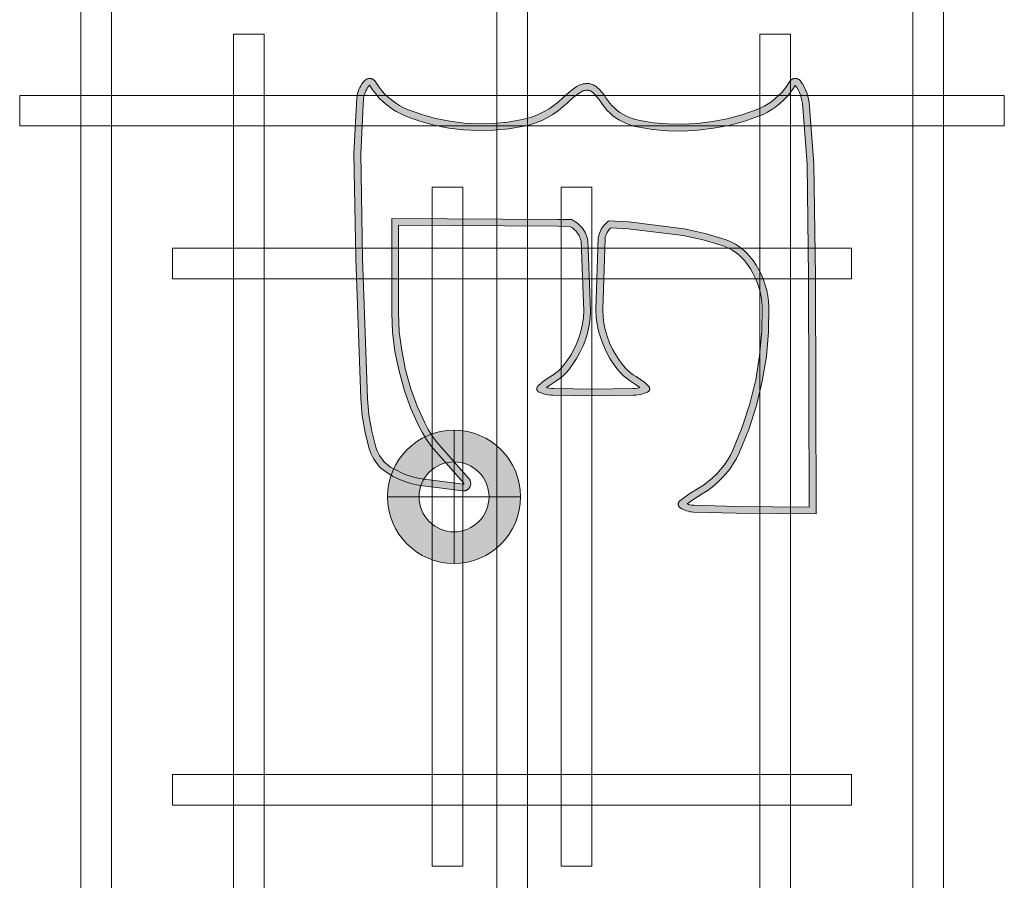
# Model space of a CAD drawing. Header units: millimetres. Extents: x -1097 to 62791, y -9731 to 18031.
# Tile 7 of 59: x 3229 to 3805, y -2807 to -2303. Entities that reach past the tile are written whole.
import ezdxf

# ---------------------------------------------------------------- set-up
doc = ezdxf.new("R2010")
doc.units = ezdxf.units.MM
doc.linetypes.add('DASHED', pattern=[19.05, 12.7, -6.35])
for name, color, linetype, lineweight in [('Ceiling', 14, 'Continuous', 9), ('E Celing Lighting', 5, 'DASHED', 5), ('Lighting (Ceiling)', 160, 'Continuous', 15)]:
    doc.layers.add(name, color=color, linetype=linetype, lineweight=lineweight)
doc.layers.add('RCP LAYOUT', color=9, linetype='Continuous', true_color=0x808080)

# ---------------------------------------------------------------- blocks, each defined once
blk = doc.blocks.new('kuaryfjeh')
at = {"ltscale": 0.25, "true_color": 0x808080}
h = blk.add_hatch(color=8, dxfattribs=at)
h.dxf.hatch_style = 1
h.paths.add_polyline_path([(102.28, -7.887), (102.282, -7.887), (102.285, -7.887), (102.289, -7.886), (102.291, -7.885), (102.294, -7.884), (102.295, -7.883), (102.296, -7.881), (102.297, -7.879), (102.297, -7.874), (102.19, -7.006), (102.167, -6.877), (102.136, -6.752), (102.097, -6.629), (102.049, -6.51), (101.993, -6.394), (101.929, -6.282), (101.899, -6.238), (101.867, -6.196), (101.832, -6.156), (101.795, -6.119), (101.755, -6.084), (101.713, -6.052), (101.669, -6.022), (101.624, -5.996), (101.576, -5.973), (101.528, -5.953), (101.478, -5.937), (101.126, -5.848), (100.769, -5.788), (100.406, -5.757), (97.301, -5.645), (94.991, -5.606), (93.775, -5.669), (93.74, -5.674), (93.705, -5.682), (93.669, -5.693), (93.635, -5.705), (93.602, -5.721), (93.569, -5.738), (93.538, -5.758), (93.509, -5.78), (93.481, -5.801), (93.485, -5.804), (93.58, -5.866), (93.675, -5.938), (93.764, -6.016), (93.847, -6.101), (93.925, -6.192), (93.995, -6.288), (94.059, -6.389), (94.115, -6.494), (94.163, -6.603), (94.275, -6.912), (94.363, -7.229), (94.428, -7.552), (94.468, -7.878), (94.484, -8.212), (94.476, -8.547), (94.444, -8.88), (94.387, -9.209), (94.354, -9.345), (94.311, -9.477), (94.258, -9.607), (94.197, -9.732), (94.126, -9.852), (94.048, -9.967), (93.961, -10.076), (93.871, -10.173), (93.748, -10.31), (93.642, -10.453), (93.632, -10.468), (93.624, -10.484), (93.616, -10.501), (93.609, -10.519), (93.604, -10.536), (93.599, -10.555), (93.596, -10.573), (93.594, -10.592), (93.594, -10.611), (93.594, -10.623), (93.596, -10.636), (93.598, -10.649), (93.601, -10.661), (93.605, -10.673), (93.61, -10.684), (93.615, -10.696), (93.622, -10.707), (93.629, -10.717), (93.637, -10.727), (93.682, -10.776), (93.732, -10.821), (93.784, -10.863), (93.844, -10.903), (93.91, -10.947), (93.977, -11), (94.041, -11.056), (94.1, -11.117), (94.155, -11.182), (94.206, -11.251), (94.252, -11.323), (94.293, -11.398), (94.329, -11.475), (94.36, -11.555), (94.385, -11.636), (94.404, -11.72), (94.458, -12.052), (94.488, -12.387), (94.494, -12.723), (94.476, -13.059), (94.434, -13.401), (94.369, -13.74), (94.28, -14.073), (94.168, -14.399), (94.125, -14.5), (94.076, -14.597), (94.021, -14.691), (93.96, -14.78), (93.892, -14.866), (93.819, -14.946), (93.741, -15.022), (93.658, -15.092), (93.571, -15.156), (93.485, -15.211), (93.532, -15.242), (93.586, -15.273), (93.642, -15.301), (93.7, -15.324), (93.76, -15.343), (93.821, -15.357), (93.881, -15.368), (95.223, -15.472), (97.71, -15.505), (102.805, -15.521), (102.79, -13.909), (102.766, -12.966), (102.764, -12.937), (102.76, -12.908), (102.754, -12.88), (102.746, -12.853), (102.736, -12.826), (102.734, -12.822), (102.643, -12.945), (102.514, -13.15), (102.443, -13.263), (102.362, -13.376), (102.273, -13.482), (102.177, -13.582), (102.074, -13.675), (101.966, -13.761), (101.851, -13.839), (101.732, -13.909), (101.608, -13.971), (101.093, -14.181), (100.563, -14.352), (100.023, -14.483), (99.478, -14.572), (98.929, -14.62), (98.377, -14.626), (98.256, -14.618), (98.136, -14.603), (98.017, -14.579), (97.899, -14.548), (97.785, -14.509), (97.673, -14.462), (97.564, -14.408), (97.459, -14.346), (97.359, -14.278), (97.263, -14.203), (97.201, -14.148), (97.144, -14.089), (97.09, -14.026), (97.041, -13.959), (96.996, -13.889), (96.957, -13.816), (96.922, -13.741), (96.892, -13.663), (96.756, -13.216), (96.654, -12.757), (96.503, -11.532), (96.478, -11.085), (96.545, -11.014), (96.573, -10.988), (96.602, -10.964), (96.634, -10.942), (96.666, -10.922), (96.7, -10.904), (96.735, -10.889), (96.771, -10.876), (96.808, -10.866), (96.853, -10.857), (98.447, -10.806), (98.605, -10.812), (98.762, -10.832), (98.916, -10.865), (99.075, -10.912), (99.23, -10.97), (99.38, -11.038), (99.518, -11.114), (99.651, -11.2), (99.777, -11.295), (99.841, -11.351), (99.901, -11.412), (99.956, -11.477), (100.007, -11.546), (100.049, -11.613), (100.108, -11.705), (100.163, -11.778), (100.168, -11.758), (100.177, -11.714), (100.182, -11.67), (100.185, -11.624), (100.198, -10.745), (100.185, -9.866), (100.182, -9.82), (100.177, -9.776), (100.168, -9.733), (100.163, -9.713), (100.108, -9.785), (100.049, -9.877), (100.007, -9.944), (99.957, -10.013), (99.902, -10.078), (99.843, -10.138), (99.78, -10.195), (99.656, -10.29), (99.525, -10.376), (99.389, -10.451), (99.241, -10.52), (99.09, -10.578), (98.933, -10.625), (98.782, -10.658), (98.628, -10.678), (98.473, -10.685), (96.902, -10.624), (96.851, -10.611), (96.811, -10.598), (96.772, -10.582), (96.734, -10.564), (96.697, -10.543), (96.662, -10.52), (96.628, -10.494), (96.597, -10.467), (96.567, -10.437), (96.539, -10.405), (96.513, -10.372), (96.49, -10.337), (96.452, -10.271), (96.448, -9.956), (96.427, -6.292), (98.517, -6.292), (98.941, -6.31), (99.365, -6.363), (99.804, -6.453), (100.236, -6.574), (100.63, -6.716), (101.014, -6.887), (101.168, -6.969), (101.315, -7.063), (101.456, -7.166), (101.587, -7.277), (102.267, -7.881), (102.27, -7.883), (102.273, -7.885), (102.276, -7.886), (102.278, -7.886)], flags=16)
h.paths.add_polyline_path([(93.373, -15.108), (93.366, -15.116), (93.36, -15.123), (93.355, -15.131), (93.35, -15.139), (93.345, -15.148), (93.342, -15.157), (93.338, -15.166), (93.336, -15.175), (93.334, -15.185), (93.332, -15.194), (93.332, -15.204), (93.331, -15.213), (93.332, -15.223), (93.333, -15.233), (93.335, -15.242), (93.337, -15.251), (93.34, -15.261), (93.344, -15.27), (93.348, -15.278), (93.353, -15.287), (93.358, -15.295), (93.364, -15.302), (93.37, -15.31), (93.377, -15.317), (93.384, -15.323), (93.392, -15.329), (93.452, -15.37), (93.516, -15.406), (93.582, -15.438), (93.65, -15.465), (93.72, -15.487), (93.791, -15.505), (93.863, -15.517), (95.216, -15.622), (97.709, -15.655), (102.956, -15.671), (102.94, -13.907), (102.916, -12.959), (102.913, -12.92), (102.908, -12.882), (102.899, -12.844), (102.889, -12.807), (102.876, -12.77), (102.86, -12.735), (102.842, -12.7), (102.822, -12.667), (102.818, -12.662), (102.814, -12.657), (102.81, -12.652), (102.805, -12.648), (102.8, -12.644), (102.795, -12.64), (102.789, -12.637), (102.784, -12.634), (102.778, -12.631), (102.772, -12.629), (102.765, -12.627), (102.759, -12.626), (102.753, -12.625), (102.746, -12.624), (102.74, -12.624), (102.733, -12.625), (102.727, -12.625), (102.721, -12.627), (102.715, -12.628), (102.708, -12.63), (102.703, -12.633), (102.697, -12.636), (102.691, -12.639), (102.686, -12.643), (102.681, -12.647), (102.676, -12.651), (102.671, -12.655), (102.667, -12.66), (102.519, -12.86), (102.387, -13.071), (102.319, -13.18), (102.243, -13.284), (102.161, -13.382), (102.072, -13.475), (101.977, -13.561), (101.877, -13.64), (101.771, -13.712), (101.661, -13.777), (101.546, -13.834), (101.041, -14.04), (100.523, -14.208), (99.993, -14.336), (99.46, -14.423), (98.921, -14.47), (98.381, -14.476), (98.27, -14.469), (98.16, -14.455), (98.051, -14.433), (97.943, -14.404), (97.838, -14.368), (97.735, -14.326), (97.636, -14.276), (97.539, -14.219), (97.447, -14.157), (97.359, -14.088), (97.305, -14.04), (97.255, -13.988), (97.208, -13.932), (97.165, -13.874), (97.126, -13.813), (97.091, -13.749), (97.06, -13.683), (97.034, -13.615), (96.901, -13.178), (96.802, -12.732), (96.652, -11.518), (96.631, -11.141), (96.65, -11.12), (96.671, -11.101), (96.693, -11.084), (96.716, -11.067), (96.74, -11.053), (96.765, -11.04), (96.79, -11.029), (96.817, -11.019), (96.844, -11.012), (96.871, -11.006), (98.446, -10.956), (98.592, -10.962), (98.737, -10.98), (98.879, -11.011), (99.028, -11.054), (99.172, -11.108), (99.313, -11.173), (99.442, -11.243), (99.565, -11.323), (99.682, -11.411), (99.738, -11.46), (99.79, -11.513), (99.839, -11.57), (99.883, -11.63), (99.922, -11.693), (99.985, -11.791), (100.055, -11.883), (100.133, -11.969), (100.137, -11.973), (100.141, -11.976), (100.145, -11.979), (100.15, -11.982), (100.154, -11.985), (100.159, -11.987), (100.164, -11.989), (100.169, -11.99), (100.175, -11.991), (100.18, -11.992), (100.185, -11.993), (100.191, -11.993), (100.196, -11.993), (100.201, -11.992), (100.207, -11.991), (100.212, -11.99), (100.217, -11.988), (100.222, -11.986), (100.227, -11.984), (100.231, -11.981), (100.236, -11.978), (100.24, -11.975), (100.244, -11.971), (100.248, -11.967), (100.251, -11.963), (100.255, -11.959), (100.258, -11.955), (100.26, -11.95), (100.263, -11.945), (100.283, -11.895), (100.301, -11.844), (100.314, -11.791), (100.325, -11.738), (100.332, -11.684), (100.335, -11.63), (100.348, -10.745), (100.335, -9.86), (100.332, -9.806), (100.325, -9.752), (100.314, -9.699), (100.301, -9.647), (100.283, -9.595), (100.263, -9.545), (100.26, -9.54), (100.258, -9.536), (100.255, -9.531), (100.251, -9.527), (100.248, -9.523), (100.244, -9.519), (100.24, -9.515), (100.236, -9.512), (100.231, -9.509), (100.227, -9.507), (100.222, -9.504), (100.217, -9.502), (100.212, -9.501), (100.207, -9.499), (100.201, -9.498), (100.196, -9.498), (100.191, -9.498), (100.185, -9.498), (100.18, -9.498), (100.175, -9.499), (100.169, -9.5), (100.164, -9.502), (100.159, -9.503), (100.154, -9.506), (100.15, -9.508), (100.145, -9.511), (100.141, -9.514), (100.137, -9.518), (100.133, -9.521), (100.055, -9.607), (99.985, -9.699), (99.922, -9.797), (99.883, -9.86), (99.839, -9.92), (99.791, -9.977), (99.739, -10.03), (99.684, -10.079), (99.569, -10.168), (99.448, -10.247), (99.321, -10.318), (99.183, -10.382), (99.041, -10.436), (98.896, -10.48), (98.756, -10.51), (98.615, -10.528), (98.473, -10.534), (96.923, -10.475), (96.892, -10.467), (96.862, -10.457), (96.832, -10.445), (96.803, -10.431), (96.775, -10.415), (96.749, -10.397), (96.723, -10.378), (96.699, -10.357), (96.676, -10.334), (96.655, -10.31), (96.635, -10.285), (96.617, -10.258), (96.601, -10.23), (96.598, -9.955), (96.578, -6.442), (98.514, -6.442), (98.929, -6.459), (99.341, -6.511), (99.769, -6.599), (100.19, -6.717), (100.574, -6.855), (100.947, -7.022), (101.092, -7.099), (101.231, -7.187), (101.363, -7.284), (101.489, -7.391), (102.171, -7.995), (102.18, -8.003), (102.189, -8.009), (102.199, -8.015), (102.21, -8.021), (102.221, -8.025), (102.232, -8.029), (102.243, -8.032), (102.255, -8.035), (102.266, -8.036), (102.278, -8.037), (102.29, -8.037), (102.301, -8.036), (102.313, -8.035), (102.324, -8.032), (102.336, -8.029), (102.347, -8.025), (102.358, -8.02), (102.367, -8.015), (102.376, -8.01), (102.385, -8.003), (102.394, -7.996), (102.401, -7.989), (102.409, -7.981), (102.416, -7.973), (102.422, -7.964), (102.427, -7.954), (102.432, -7.945), (102.437, -7.935), (102.44, -7.924), (102.443, -7.914), (102.445, -7.903), (102.447, -7.892), (102.447, -7.881), (102.447, -7.871), (102.446, -7.86), (102.338, -6.983), (102.314, -6.846), (102.281, -6.711), (102.238, -6.578), (102.186, -6.449), (102.126, -6.324), (102.056, -6.203), (102.022, -6.151), (101.983, -6.101), (101.942, -6.053), (101.898, -6.009), (101.85, -5.968), (101.8, -5.93), (101.748, -5.895), (101.694, -5.864), (101.638, -5.836), (101.58, -5.813), (101.52, -5.793), (101.157, -5.701), (100.788, -5.639), (100.415, -5.607), (97.305, -5.495), (94.988, -5.456), (93.76, -5.52), (93.713, -5.527), (93.667, -5.537), (93.622, -5.55), (93.578, -5.567), (93.535, -5.586), (93.493, -5.609), (93.453, -5.634), (93.415, -5.663), (93.379, -5.694), (93.372, -5.7), (93.366, -5.708), (93.36, -5.715), (93.354, -5.724), (93.349, -5.732), (93.345, -5.741), (93.341, -5.75), (93.338, -5.759), (93.336, -5.769), (93.334, -5.778), (93.332, -5.788), (93.332, -5.798), (93.332, -5.808), (93.332, -5.818), (93.334, -5.827), (93.336, -5.837), (93.338, -5.846), (93.341, -5.856), (93.345, -5.865), (93.35, -5.873), (93.355, -5.882), (93.36, -5.89), (93.366, -5.898), (93.373, -5.905), (93.38, -5.912), (93.387, -5.918), (93.395, -5.924), (93.403, -5.929), (93.494, -5.988), (93.58, -6.054), (93.661, -6.125), (93.737, -6.202), (93.807, -6.285), (93.871, -6.372), (93.929, -6.464), (93.98, -6.56), (94.024, -6.659), (94.132, -6.958), (94.217, -7.264), (94.279, -7.576), (94.318, -7.891), (94.334, -8.214), (94.327, -8.538), (94.295, -8.86), (94.241, -9.178), (94.21, -9.303), (94.17, -9.426), (94.121, -9.545), (94.064, -9.661), (94, -9.772), (93.927, -9.878), (93.847, -9.978), (93.76, -10.072), (93.632, -10.214), (93.518, -10.368), (93.503, -10.392), (93.489, -10.417), (93.477, -10.443), (93.467, -10.47), (93.459, -10.498), (93.452, -10.525), (93.448, -10.554), (93.445, -10.582), (93.444, -10.611), (93.445, -10.634), (93.447, -10.657), (93.451, -10.68), (93.457, -10.703), (93.464, -10.725), (93.473, -10.747), (93.484, -10.767), (93.495, -10.787), (93.509, -10.807), (93.523, -10.825), (93.576, -10.882), (93.634, -10.935), (93.695, -10.984), (93.76, -11.027), (93.822, -11.069), (93.881, -11.115), (93.937, -11.165), (93.989, -11.219), (94.038, -11.276), (94.083, -11.336), (94.123, -11.399), (94.159, -11.465), (94.191, -11.533), (94.218, -11.604), (94.24, -11.676), (94.257, -11.749), (94.309, -12.07), (94.338, -12.395), (94.344, -12.72), (94.327, -13.046), (94.286, -13.378), (94.222, -13.706), (94.136, -14.029), (94.027, -14.346), (93.989, -14.437), (93.945, -14.525), (93.894, -14.61), (93.839, -14.692), (93.778, -14.769), (93.712, -14.842), (93.641, -14.911), (93.565, -14.974), (93.486, -15.032), (93.395, -15.09), (93.387, -15.096), (93.38, -15.102)])
at = {"layer": 'E Celing Lighting', "color": 8, "true_color": 0x808080}
for points in [[(93.373, -15.108), (93.366, -15.116), (93.36, -15.123), (93.355, -15.131), (93.35, -15.139), (93.345, -15.148), (93.342, -15.157), (93.338, -15.166), (93.336, -15.175), (93.334, -15.185), (93.332, -15.194), (93.332, -15.204), (93.331, -15.213), (93.332, -15.223), (93.333, -15.233), (93.335, -15.242), (93.337, -15.251), (93.34, -15.261), (93.344, -15.27), (93.348, -15.278), (93.353, -15.287), (93.358, -15.295), (93.364, -15.302), (93.37, -15.31), (93.377, -15.317), (93.384, -15.323), (93.392, -15.329), (93.452, -15.37), (93.516, -15.406), (93.582, -15.438), (93.65, -15.465), (93.72, -15.487), (93.791, -15.505), (93.863, -15.517), (95.216, -15.622), (97.709, -15.655), (102.956, -15.671), (102.94, -13.907), (102.916, -12.959), (102.913, -12.92), (102.908, -12.882), (102.899, -12.844), (102.889, -12.807), (102.876, -12.77), (102.86, -12.735), (102.842, -12.7), (102.822, -12.667), (102.818, -12.662), (102.814, -12.657), (102.81, -12.652), (102.805, -12.648), (102.8, -12.644), (102.795, -12.64), (102.789, -12.637), (102.784, -12.634), (102.778, -12.631), (102.772, -12.629), (102.765, -12.627), (102.759, -12.626), (102.753, -12.625), (102.746, -12.624), (102.74, -12.624), (102.733, -12.625), (102.727, -12.625), (102.721, -12.627), (102.715, -12.628), (102.708, -12.63), (102.703, -12.633), (102.697, -12.636), (102.691, -12.639), (102.686, -12.643), (102.681, -12.647), (102.676, -12.651), (102.671, -12.655), (102.667, -12.66), (102.519, -12.86), (102.387, -13.071), (102.319, -13.18), (102.243, -13.284), (102.161, -13.382), (102.072, -13.475), (101.977, -13.561), (101.877, -13.64), (101.771, -13.712), (101.661, -13.777), (101.546, -13.834), (101.041, -14.04), (100.523, -14.208), (99.993, -14.336), (99.46, -14.423), (98.921, -14.47), (98.381, -14.476), (98.27, -14.469), (98.16, -14.455), (98.051, -14.433), (97.943, -14.404), (97.838, -14.368), (97.735, -14.326), (97.636, -14.276), (97.539, -14.219), (97.447, -14.157), (97.359, -14.088), (97.305, -14.04), (97.255, -13.988), (97.208, -13.932), (97.165, -13.874), (97.126, -13.813), (97.091, -13.749), (97.06, -13.683), (97.034, -13.615), (96.901, -13.178), (96.802, -12.732), (96.652, -11.518), (96.631, -11.141), (96.65, -11.12), (96.671, -11.101), (96.693, -11.084), (96.716, -11.067), (96.74, -11.053), (96.765, -11.04), (96.79, -11.029), (96.817, -11.019), (96.844, -11.012), (96.871, -11.006), (98.446, -10.956), (98.592, -10.962), (98.737, -10.98), (98.879, -11.011), (99.028, -11.054), (99.172, -11.108), (99.313, -11.173), (99.442, -11.243), (99.565, -11.323), (99.682, -11.411), (99.738, -11.46), (99.79, -11.513), (99.839, -11.57), (99.883, -11.63), (99.922, -11.693), (99.985, -11.791), (100.055, -11.883), (100.133, -11.969), (100.137, -11.973), (100.141, -11.976), (100.145, -11.979), (100.15, -11.982), (100.154, -11.985), (100.159, -11.987), (100.164, -11.989), (100.169, -11.99), (100.175, -11.991), (100.18, -11.992), (100.185, -11.993), (100.191, -11.993), (100.196, -11.993), (100.201, -11.992), (100.207, -11.991), (100.212, -11.99), (100.217, -11.988), (100.222, -11.986), (100.227, -11.984), (100.231, -11.981), (100.236, -11.978), (100.24, -11.975), (100.244, -11.971), (100.248, -11.967), (100.251, -11.963), (100.255, -11.959), (100.258, -11.955), (100.26, -11.95), (100.263, -11.945), (100.283, -11.895), (100.301, -11.844), (100.314, -11.791), (100.325, -11.738), (100.332, -11.684), (100.335, -11.63), (100.348, -10.745), (100.335, -9.86), (100.332, -9.806), (100.325, -9.752), (100.314, -9.699), (100.301, -9.647), (100.283, -9.595), (100.263, -9.545), (100.26, -9.54), (100.258, -9.536), (100.255, -9.531), (100.251, -9.527), (100.248, -9.523), (100.244, -9.519), (100.24, -9.515), (100.236, -9.512), (100.231, -9.509), (100.227, -9.507), (100.222, -9.504), (100.217, -9.502), (100.212, -9.501), (100.207, -9.499), (100.201, -9.498), (100.196, -9.498), (100.191, -9.498), (100.185, -9.498), (100.18, -9.498), (100.175, -9.499), (100.169, -9.5), (100.164, -9.502), (100.159, -9.503), (100.154, -9.506), (100.15, -9.508), (100.145, -9.511), (100.141, -9.514), (100.137, -9.518), (100.133, -9.521), (100.055, -9.607), (99.985, -9.699), (99.922, -9.797), (99.883, -9.86), (99.839, -9.92), (99.791, -9.977), (99.739, -10.03), (99.684, -10.079), (99.569, -10.168), (99.448, -10.247), (99.321, -10.318), (99.183, -10.382), (99.041, -10.436), (98.896, -10.48), (98.756, -10.51), (98.615, -10.528), (98.473, -10.534), (96.923, -10.475), (96.892, -10.467), (96.862, -10.457), (96.832, -10.445), (96.803, -10.431), (96.775, -10.415), (96.749, -10.397), (96.723, -10.378), (96.699, -10.357), (96.676, -10.334), (96.655, -10.31), (96.635, -10.285), (96.617, -10.258), (96.601, -10.23), (96.598, -9.955), (96.578, -6.442), (98.514, -6.442), (98.929, -6.459), (99.341, -6.511), (99.769, -6.599), (100.19, -6.717), (100.574, -6.855), (100.947, -7.022), (101.092, -7.099), (101.231, -7.187), (101.363, -7.284), (101.489, -7.391), (102.171, -7.995), (102.18, -8.003), (102.189, -8.009), (102.199, -8.015), (102.21, -8.021), (102.221, -8.025), (102.232, -8.029), (102.243, -8.032), (102.255, -8.035), (102.266, -8.036), (102.278, -8.037), (102.29, -8.037), (102.301, -8.036), (102.313, -8.035), (102.324, -8.032), (102.336, -8.029), (102.347, -8.025), (102.358, -8.02), (102.367, -8.015), (102.376, -8.01), (102.385, -8.003), (102.394, -7.996), (102.401, -7.989), (102.409, -7.981), (102.416, -7.973), (102.422, -7.964), (102.427, -7.954), (102.432, -7.945), (102.437, -7.935), (102.44, -7.924), (102.443, -7.914), (102.445, -7.903), (102.447, -7.892), (102.447, -7.881), (102.447, -7.871), (102.446, -7.86), (102.338, -6.983), (102.314, -6.846), (102.281, -6.711), (102.238, -6.578), (102.186, -6.449), (102.126, -6.324), (102.056, -6.203), (102.022, -6.151), (101.983, -6.101), (101.942, -6.053), (101.898, -6.009), (101.85, -5.968), (101.8, -5.93), (101.748, -5.895), (101.694, -5.864), (101.638, -5.836), (101.58, -5.813), (101.52, -5.793), (101.157, -5.701), (100.788, -5.639), (100.415, -5.607), (97.305, -5.495), (94.988, -5.456), (93.76, -5.52), (93.713, -5.527), (93.667, -5.537), (93.622, -5.55), (93.578, -5.567), (93.535, -5.586), (93.493, -5.609), (93.453, -5.634), (93.415, -5.663), (93.379, -5.694), (93.372, -5.7), (93.366, -5.708), (93.36, -5.715), (93.354, -5.724), (93.349, -5.732), (93.345, -5.741), (93.341, -5.75), (93.338, -5.759), (93.336, -5.769), (93.334, -5.778), (93.332, -5.788), (93.332, -5.798), (93.332, -5.808), (93.332, -5.818), (93.334, -5.827), (93.336, -5.837), (93.338, -5.846), (93.341, -5.856), (93.345, -5.865), (93.35, -5.873), (93.355, -5.882), (93.36, -5.89), (93.366, -5.898), (93.373, -5.905), (93.38, -5.912), (93.387, -5.918), (93.395, -5.924), (93.403, -5.929), (93.494, -5.988), (93.58, -6.054), (93.661, -6.125), (93.737, -6.202), (93.807, -6.285), (93.871, -6.372), (93.929, -6.464), (93.98, -6.56), (94.024, -6.659), (94.132, -6.958), (94.217, -7.264), (94.279, -7.576), (94.318, -7.891), (94.334, -8.214), (94.327, -8.538), (94.295, -8.86), (94.241, -9.178), (94.21, -9.303), (94.17, -9.426), (94.121, -9.545), (94.064, -9.661), (94, -9.772), (93.927, -9.878), (93.847, -9.978), (93.76, -10.072), (93.632, -10.214), (93.518, -10.368), (93.503, -10.392), (93.489, -10.417), (93.477, -10.443), (93.467, -10.47), (93.459, -10.498), (93.452, -10.525), (93.448, -10.554), (93.445, -10.582), (93.444, -10.611), (93.445, -10.634), (93.447, -10.657), (93.451, -10.68), (93.457, -10.703), (93.464, -10.725), (93.473, -10.747), (93.484, -10.767), (93.495, -10.787), (93.509, -10.807), (93.523, -10.825), (93.576, -10.882), (93.634, -10.935), (93.695, -10.984), (93.76, -11.027), (93.822, -11.069), (93.881, -11.115), (93.937, -11.165), (93.989, -11.219), (94.038, -11.276), (94.083, -11.336), (94.123, -11.399), (94.159, -11.465), (94.191, -11.533), (94.218, -11.604), (94.24, -11.676), (94.257, -11.749), (94.309, -12.07), (94.338, -12.395), (94.344, -12.72), (94.327, -13.046), (94.286, -13.378), (94.222, -13.706), (94.136, -14.029), (94.027, -14.346), (93.989, -14.437), (93.945, -14.525), (93.894, -14.61), (93.839, -14.692), (93.778, -14.769), (93.712, -14.842), (93.641, -14.911), (93.565, -14.974), (93.486, -15.032), (93.395, -15.09), (93.387, -15.096), (93.38, -15.102)], [(102.28, -7.887), (102.282, -7.887), (102.285, -7.887), (102.289, -7.886), (102.291, -7.885), (102.294, -7.884), (102.295, -7.883), (102.296, -7.881), (102.297, -7.879), (102.297, -7.874), (102.19, -7.006), (102.167, -6.877), (102.136, -6.752), (102.097, -6.629), (102.049, -6.51), (101.993, -6.394), (101.929, -6.282), (101.899, -6.238), (101.867, -6.196), (101.832, -6.156), (101.795, -6.119), (101.755, -6.084), (101.713, -6.052), (101.669, -6.022), (101.624, -5.996), (101.576, -5.973), (101.528, -5.953), (101.478, -5.937), (101.126, -5.848), (100.769, -5.788), (100.406, -5.757), (97.301, -5.645), (94.991, -5.606), (93.775, -5.669), (93.74, -5.674), (93.705, -5.682), (93.669, -5.693), (93.635, -5.705), (93.602, -5.721), (93.569, -5.738), (93.538, -5.758), (93.509, -5.78), (93.481, -5.801), (93.485, -5.804), (93.58, -5.866), (93.675, -5.938), (93.764, -6.016), (93.847, -6.101), (93.925, -6.192), (93.995, -6.288), (94.059, -6.389), (94.115, -6.494), (94.163, -6.603), (94.275, -6.912), (94.363, -7.229), (94.428, -7.552), (94.468, -7.878), (94.484, -8.212), (94.476, -8.547), (94.444, -8.88), (94.387, -9.209), (94.354, -9.345), (94.311, -9.477), (94.258, -9.607), (94.197, -9.732), (94.126, -9.852), (94.048, -9.967), (93.961, -10.076), (93.871, -10.173), (93.748, -10.31), (93.642, -10.453), (93.632, -10.468), (93.624, -10.484), (93.616, -10.501), (93.609, -10.519), (93.604, -10.536), (93.599, -10.555), (93.596, -10.573), (93.594, -10.592), (93.594, -10.611), (93.594, -10.623), (93.596, -10.636), (93.598, -10.649), (93.601, -10.661), (93.605, -10.673), (93.61, -10.684), (93.615, -10.696), (93.622, -10.707), (93.629, -10.717), (93.637, -10.727), (93.682, -10.776), (93.732, -10.821), (93.784, -10.863), (93.844, -10.903), (93.91, -10.947), (93.977, -11), (94.041, -11.056), (94.1, -11.117), (94.155, -11.182), (94.206, -11.251), (94.252, -11.323), (94.293, -11.398), (94.329, -11.475), (94.36, -11.555), (94.385, -11.636), (94.404, -11.72), (94.458, -12.052), (94.488, -12.387), (94.494, -12.723), (94.476, -13.059), (94.434, -13.401), (94.369, -13.74), (94.28, -14.073), (94.168, -14.399), (94.125, -14.5), (94.076, -14.597), (94.021, -14.691), (93.96, -14.78), (93.892, -14.866), (93.819, -14.946), (93.741, -15.022), (93.658, -15.092), (93.571, -15.156), (93.485, -15.211), (93.532, -15.242), (93.586, -15.273), (93.642, -15.301), (93.7, -15.324), (93.76, -15.343), (93.821, -15.357), (93.881, -15.368), (95.223, -15.472), (97.71, -15.505), (102.805, -15.521), (102.79, -13.909), (102.766, -12.966), (102.764, -12.937), (102.76, -12.908), (102.754, -12.88), (102.746, -12.853), (102.736, -12.826), (102.734, -12.822), (102.643, -12.945), (102.514, -13.15), (102.443, -13.263), (102.362, -13.376), (102.273, -13.482), (102.177, -13.582), (102.074, -13.675), (101.966, -13.761), (101.851, -13.839), (101.732, -13.909), (101.608, -13.971), (101.093, -14.181), (100.563, -14.352), (100.023, -14.483), (99.478, -14.572), (98.929, -14.62), (98.377, -14.626), (98.256, -14.618), (98.136, -14.603), (98.017, -14.579), (97.899, -14.548), (97.785, -14.509), (97.673, -14.462), (97.564, -14.408), (97.459, -14.346), (97.359, -14.278), (97.263, -14.203), (97.201, -14.148), (97.144, -14.089), (97.09, -14.026), (97.041, -13.959), (96.996, -13.889), (96.957, -13.816), (96.922, -13.741), (96.892, -13.663), (96.756, -13.216), (96.654, -12.757), (96.503, -11.532), (96.478, -11.085), (96.545, -11.014), (96.573, -10.988), (96.602, -10.964), (96.634, -10.942), (96.666, -10.922), (96.7, -10.904), (96.735, -10.889), (96.771, -10.876), (96.808, -10.866), (96.853, -10.857), (98.447, -10.806), (98.605, -10.812), (98.762, -10.832), (98.916, -10.865), (99.075, -10.912), (99.23, -10.97), (99.38, -11.038), (99.518, -11.114), (99.651, -11.2), (99.777, -11.295), (99.841, -11.351), (99.901, -11.412), (99.956, -11.477), (100.007, -11.546), (100.049, -11.613), (100.108, -11.705), (100.163, -11.778), (100.168, -11.758), (100.177, -11.714), (100.182, -11.67), (100.185, -11.624), (100.198, -10.745), (100.185, -9.866), (100.182, -9.82), (100.177, -9.776), (100.168, -9.733), (100.163, -9.713), (100.108, -9.785), (100.049, -9.877), (100.007, -9.944), (99.957, -10.013), (99.902, -10.078), (99.843, -10.138), (99.78, -10.195), (99.656, -10.29), (99.525, -10.376), (99.389, -10.451), (99.241, -10.52), (99.09, -10.578), (98.933, -10.625), (98.782, -10.658), (98.628, -10.678), (98.473, -10.685), (96.902, -10.624), (96.851, -10.611), (96.811, -10.598), (96.772, -10.582), (96.734, -10.564), (96.697, -10.543), (96.662, -10.52), (96.628, -10.494), (96.597, -10.467), (96.567, -10.437), (96.539, -10.405), (96.513, -10.372), (96.49, -10.337), (96.452, -10.271), (96.448, -9.956), (96.427, -6.292), (98.517, -6.292), (98.941, -6.31), (99.365, -6.363), (99.804, -6.453), (100.236, -6.574), (100.63, -6.716), (101.014, -6.887), (101.168, -6.969), (101.315, -7.063), (101.456, -7.166), (101.587, -7.277), (102.267, -7.881), (102.27, -7.883), (102.273, -7.885), (102.276, -7.886), (102.278, -7.886)]]:
    blk.add_lwpolyline(points, close=True, dxfattribs=at)
blk = doc.blocks.new('cl')
at = {"layer": 'Lighting (Ceiling)', "true_color": 0x808080}
h = blk.add_hatch(color=8, dxfattribs=at)
h.dxf.hatch_style = 1
h.paths.add_polyline_path([(1.533, 0.03, 1), (-1.533, 0.03, 1)])
h.paths.add_polyline_path([(-0.806, 0.03, -1), (0.806, 0.03, -1)], flags=16)
at = {"layer": 'Lighting (Ceiling)', "color": 8, "true_color": 0x808080}
for p, q in [((0, 1.562), (0, -1.503)), ((-1.533, 0.03), (1.533, 0.03))]:
    blk.add_line(p, q, dxfattribs=at)
for radius in [1.533, 0.806]:
    blk.add_circle((0, 0.03), radius, dxfattribs=at)
blk = doc.blocks.new('iserb jk')
at = {"layer": 'E Celing Lighting'}
blk.add_blockref('cl', (1718003.555, -80133.096), dxfattribs=at)
blk = doc.blocks.new('ceiling inst 2')
at = {"layer": 'Ceiling', "color": 8, "lineweight": 0, "ltscale": 0.25, "true_color": 0x808080}
for points in [[(1722761.604, -79108.617), (1722762.308, -79108.617), (1722762.308, -79057.793), (1722761.604, -79057.793)], [(1722752.023, -79098.062), (1722752.726, -79098.062), (1722752.726, -79068.348), (1722752.023, -79068.348)], [(1722771.186, -79098.062), (1722771.889, -79098.062), (1722771.889, -79068.348), (1722771.186, -79068.348)], [(1722756.248, -79094.544), (1722755.545, -79094.544), (1722755.545, -79071.866), (1722756.248, -79071.866)], [(1722767.667, -79094.544), (1722768.371, -79094.544), (1722768.371, -79071.866), (1722767.667, -79071.866)], [(1722773.297, -79073.274), (1722773.297, -79073.977), (1722750.619, -79073.977), (1722750.619, -79073.274)], [(1722760.822, -79091.026), (1722760.118, -79091.026), (1722760.118, -79075.385), (1722760.822, -79075.385)], [(1722763.094, -79091.026), (1722763.797, -79091.026), (1722763.797, -79075.385), (1722763.094, -79075.385)], [(1722769.778, -79076.792), (1722769.778, -79077.496), (1722754.137, -79077.496), (1722754.137, -79076.792)], [(1722769.778, -79089.618), (1722769.778, -79088.915), (1722754.137, -79088.915), (1722754.137, -79089.618)]]:
    blk.add_lwpolyline(points, close=True, dxfattribs=at)
blk = doc.blocks.new('grid 2')
at = {"color": 8, "true_color": 0x808080, "xscale": -1}
blk.add_blockref('ceiling inst 2', (3444354.934, 115.665), dxfattribs=at)
blk = doc.blocks.new('IRISH HOUSE-RCP LAYOUT')
at = {"xscale": 25.4, "yscale": 25.4, "zscale": 25.4}
blk.add_blockref('grid 2', (-43724944.67, 2003175.56), dxfattribs=at)
at = {"layer": 'E Celing Lighting', "color": 8, "true_color": 0x808080, "xscale": 25.4, "yscale": 25.4, "zscale": 25.4}
blk.add_blockref('iserb jk', (-43633807.28, 2032797.32), dxfattribs=at)
at = {"layer": 'E Celing Lighting', "color": 8, "true_color": 0x808080, "xscale": -26.46582335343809, "yscale": 26.46582335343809, "zscale": 26.46582335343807, "rotation": 90}
blk.add_blockref('kuaryfjeh', (3280.06, 132.29), dxfattribs=at)

msp = doc.modelspace()

# ---------------------------------------------------------------- block references
at = {"layer": 'RCP LAYOUT'}
msp.add_blockref('IRISH HOUSE-RCP LAYOUT', (0, 0), dxfattribs=at)

doc.saveas('drawing.dxf')
